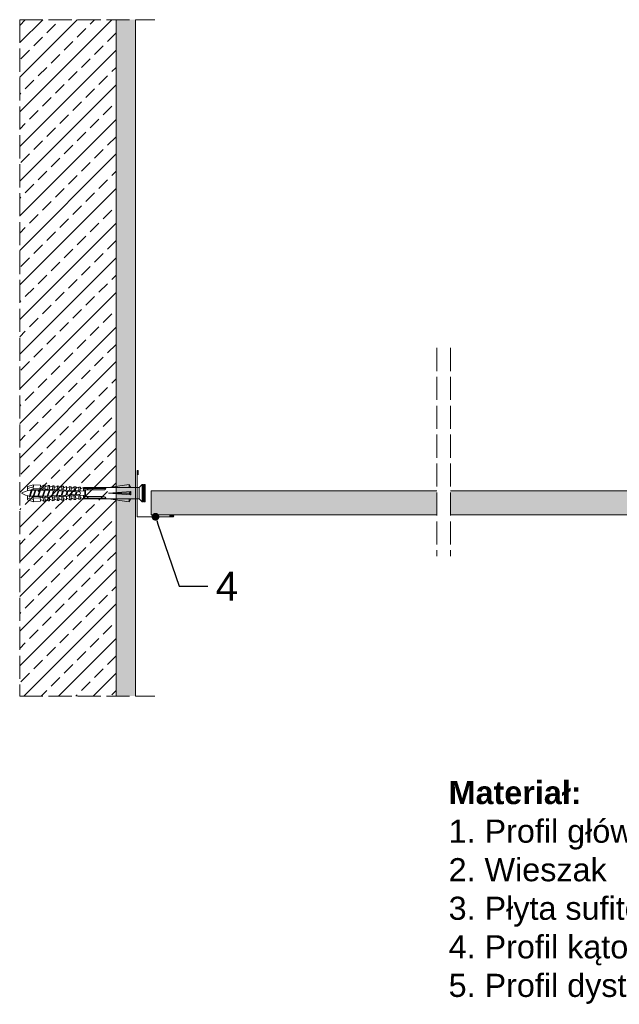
# Model space of a CAD drawing. Header units: millimetres. Extents: x -266 to 504, y -2190 to -1679.
# Tile 1 of 4: x -266 to 45, y -2190 to -1679. Entities that reach past the tile are written whole.
import ezdxf
from ezdxf import colors
from ezdxf.entities.mleader import LeaderData, LeaderLine
from ezdxf.math import Vec2, Vec3

# ---------------------------------------------------------------- set-up
doc = ezdxf.new("R2010")
doc.units = ezdxf.units.MM
doc.linetypes.add('ACAD_ISO02W100', pattern=[15, 12, -3])
doc.layers.get('0').update_dxf_attribs({"lineweight": 5})
for name, color, linetype, lineweight in [('_RIGIPS AKCESORIA', 7, 'Continuous', 5), ('_RIGIPS G-K', 7, 'Continuous', 9), ('_RIGIPS PŁYTA', 7, 'Continuous', 9), ('KRESKOWANIE', 7, 'Continuous', 9), ('PRZERYWANA', 7, 'ACAD_ISO02W100', 9)]:
    doc.layers.add(name, color=color, linetype=linetype, lineweight=lineweight)
doc.styles.get("Standard").update_dxf_attribs({"font": 'arial.ttf'})

# ---------------------------------------------------------------- blocks, each defined once
blk = doc.blocks.new('kolek rozprezny komplet 60')
for p, q in [((393.81, 219.85), (390.76, 218.91)), ((393.68, 217.35), (393.81, 219.85)), ((397.41, 219.66), (393.81, 219.85)), ((443.47, 219.95), (432.8, 218.45)), ((443.47, 218.45), (443.47, 219.95)), ((443.47, 219.95), (444.34, 218.45)), ((450.17, 219.95), (448.67, 218.45)), ((450.17, 219.95), (450.17, 210.95)), ((450.67, 219.95), (450.17, 219.95)), ((450.67, 219.95), (450.67, 210.95)), ((450.67, 219.35), (451.17, 219.95)), ((451.17, 219.95), (451.67, 219.95)), ((451.17, 219.95), (451.17, 210.95)), ((451.67, 219.95), (451.67, 210.95)), ((390.66, 217.01), (390.76, 218.91)), ((393.15, 216.88), (390.66, 217.01)), ((393.75, 218.75), (390.71, 217.96)), ((391.67, 216.95), (392.67, 216.95)), ((392.67, 216.95), (391.67, 213.95)), ((392.67, 216.95), (392.07, 213.95)), ((393.07, 216.95), (392.07, 213.95)), ((392.67, 216.95), (393.04, 217.45)), ((393.07, 216.95), (393.04, 217.45)), ((393.07, 216.95), (394.67, 216.95)), ((394.67, 216.95), (393.67, 213.95)), ((417.38, 216.11), (393.68, 217.35)), ((417.38, 214.79), (393.68, 213.55)), ((420.47, 216.55), (393.71, 217.95)), ((394.67, 216.95), (394.07, 213.95)), ((395.07, 216.95), (394.07, 213.95)), ((394.67, 216.95), (394.92, 217.29)), ((395.07, 216.95), (395.05, 217.28)), ((395.07, 216.95), (397.07, 216.95)), ((397.07, 216.95), (396.07, 213.95)), ((397.07, 216.95), (396.47, 213.95)), ((397.47, 216.95), (396.47, 213.95)), ((397.07, 216.95), (397.23, 217.17)), ((397.31, 217.76), (397.41, 219.66)), ((397.47, 216.95), (397.46, 217.16)), ((397.47, 216.95), (399.47, 216.95)), ((397.67, 217.14), (397.71, 217.74)), ((399, 219.58), (397.82, 218.98)), ((398.47, 217.1), (398.5, 217.7)), ((399.47, 216.95), (398.47, 213.95)), ((399.47, 216.95), (398.87, 213.95)), ((399.87, 216.95), (398.87, 213.95)), ((398.9, 217.68), (399, 219.58)), ((399.8, 219.54), (399, 219.58)), ((399.47, 216.95), (399.55, 217.05)), ((399.7, 217.64), (399.8, 219.54)), ((399.87, 216.95), (399.87, 217.03)), ((399.87, 216.95), (401.38, 216.95)), ((400.07, 217.02), (400.1, 217.62)), ((401.4, 219.45), (400.22, 218.85)), ((400.87, 216.98), (400.9, 217.58)), ((401.87, 216.92), (400.87, 213.95)), ((401.87, 216.92), (401.27, 213.95)), ((402.26, 216.9), (401.27, 213.95)), ((401.3, 217.56), (401.4, 219.45)), ((402.2, 219.41), (401.4, 219.45)), ((402.1, 217.51), (402.2, 219.41)), ((402.47, 216.89), (402.5, 217.49)), ((403.8, 219.33), (402.61, 218.72)), ((403.27, 216.85), (403.3, 217.45)), ((404.22, 216.8), (403.31, 214.05)), ((403.7, 217.43), (403.8, 219.33)), ((404.24, 216.8), (403.7, 214.07)), ((404.62, 216.78), (403.72, 214.07)), ((404.6, 219.29), (403.8, 219.33)), ((404.5, 217.39), (404.6, 219.29)), ((404.86, 216.77), (404.9, 217.37)), ((406.19, 219.2), (405.01, 218.6)), ((405.66, 216.73), (405.69, 217.32)), ((406.58, 216.68), (405.75, 214.18)), ((406.09, 217.3), (406.19, 219.2)), ((406.62, 216.68), (406.12, 214.2)), ((406.98, 216.66), (406.16, 214.2)), ((406.99, 219.16), (406.19, 219.2)), ((406.89, 217.26), (406.99, 219.16)), ((407.26, 216.64), (407.29, 217.24)), ((408.59, 219.08), (407.41, 218.47)), ((408.06, 216.6), (408.09, 217.2)), ((408.94, 216.55), (408.19, 214.31)), ((408.49, 217.18), (408.59, 219.08)), ((408.99, 216.55), (408.55, 214.33)), ((409.39, 219.03), (408.59, 219.08)), ((409.34, 216.53), (408.6, 214.33)), ((409.29, 217.14), (409.39, 219.03)), ((409.66, 216.52), (409.69, 217.12)), ((410.99, 218.95), (409.8, 218.35)), ((410.46, 216.47), (410.49, 217.07)), ((411.3, 216.43), (410.64, 214.44)), ((410.89, 217.05), (410.99, 218.95)), ((411.37, 216.43), (410.98, 214.45)), ((411.69, 216.41), (411.04, 214.46)), ((412.59, 218.87), (411.4, 218.26)), ((412.05, 216.39), (412.09, 216.99)), ((412.49, 216.97), (412.59, 218.87)), ((413.38, 218.82), (412.59, 218.87)), ((412.85, 216.35), (412.89, 216.95)), ((413.66, 216.31), (413.08, 214.56)), ((413.28, 216.93), (413.38, 218.82)), ((413.75, 216.3), (413.4, 214.58)), ((414.05, 216.29), (413.49, 214.58)), ((414.98, 218.74), (413.8, 218.14)), ((414.45, 216.27), (414.48, 216.86)), ((414.45, 214.64), (414.48, 214.04)), ((414.88, 216.84), (414.98, 218.74)), ((415.78, 218.7), (414.98, 218.74)), ((415.25, 216.22), (415.28, 216.82)), ((415.25, 214.68), (415.28, 214.08)), ((416.02, 216.18), (415.52, 214.69)), ((415.68, 216.8), (415.78, 218.7)), ((416.12, 216.18), (415.83, 214.71)), ((416.41, 216.16), (415.93, 214.71)), ((417.38, 218.62), (416.2, 218.01)), ((417.28, 216.72), (417.38, 218.62)), ((418.18, 218.57), (417.38, 218.62)), ((418.22, 215.58), (418.01, 214.95)), ((418.08, 216.68), (418.18, 218.57)), ((419.78, 218.49), (418.59, 217.89)), ((419.68, 216.59), (419.78, 218.49)), ((430.17, 217.15), (419.71, 217.15)), ((431.37, 217.95), (419.75, 217.95)), ((448.67, 218.45), (419.77, 218.45)), ((420.47, 217.15), (420.47, 213.75)), ((420.67, 217.15), (420.67, 213.75)), ((420.87, 217.15), (420.87, 213.75)), ((444.34, 216.37), (432.8, 215.45)), ((432.8, 215.45), (443.47, 215.45)), ((444.34, 214.53), (432.8, 215.45)), ((444.34, 216.37), (443.47, 215.45)), ((444.34, 214.53), (443.47, 215.45)), ((444.34, 214.53), (444.34, 216.37)), ((448.67, 218.45), (448.67, 212.45)), ((448.67, 216.95), (448.67, 213.95)), ((393.15, 214.02), (390.66, 213.89)), ((390.66, 213.89), (390.76, 211.99)), ((393.75, 212.15), (390.71, 212.94)), ((393.81, 211.05), (390.76, 211.99)), ((391.67, 213.95), (391.71, 213.45)), ((391.71, 213.45), (392.07, 213.95)), ((392.07, 213.95), (393.67, 213.95)), ((393.67, 213.95), (393.7, 213.55)), ((393.68, 213.55), (393.81, 211.05)), ((420.47, 214.35), (393.71, 212.95)), ((393.78, 213.55), (394.07, 213.95)), ((397.41, 211.24), (393.81, 211.05)), ((394.07, 213.95), (396.07, 213.95)), ((396.07, 213.95), (396.09, 213.67)), ((396.28, 213.68), (396.47, 213.95)), ((396.47, 213.95), (398.47, 213.95)), ((397.31, 213.14), (397.41, 211.24)), ((397.67, 213.76), (397.71, 213.16)), ((399, 211.32), (397.82, 211.93)), ((398.47, 213.95), (398.48, 213.8)), ((398.47, 213.8), (398.5, 213.2)), ((398.77, 213.81), (398.87, 213.95)), ((398.87, 213.95), (400.87, 213.95)), ((398.9, 213.22), (399, 211.32)), ((399.8, 211.36), (399, 211.32)), ((399.7, 213.26), (399.8, 211.36)), ((400.07, 213.88), (400.1, 213.28)), ((401.4, 211.45), (400.22, 212.05)), ((400.87, 213.95), (400.88, 213.92)), ((400.87, 213.92), (400.9, 213.32)), ((401.27, 213.95), (401.38, 213.95)), ((401.27, 213.94), (401.27, 213.95)), ((401.3, 213.35), (401.4, 211.45)), ((402.2, 211.49), (401.4, 211.45)), ((402.1, 213.39), (402.2, 211.49)), ((402.47, 214.01), (402.5, 213.41)), ((403.8, 211.57), (402.61, 212.18)), ((403.27, 214.05), (403.3, 213.45)), ((403.7, 213.47), (403.8, 211.57)), ((404.6, 211.62), (403.8, 211.57)), ((404.5, 213.51), (404.6, 211.62)), ((404.86, 214.13), (404.9, 213.53)), ((406.19, 211.7), (405.01, 212.3)), ((405.66, 214.17), (405.69, 213.58)), ((406.09, 213.6), (406.19, 211.7)), ((406.99, 211.74), (406.19, 211.7)), ((406.89, 213.64), (406.99, 211.74)), ((407.26, 214.26), (407.29, 213.66)), ((408.59, 211.82), (407.41, 212.43)), ((408.06, 214.3), (408.09, 213.7)), ((408.49, 213.72), (408.59, 211.82)), ((409.39, 211.87), (408.59, 211.82)), ((409.29, 213.76), (409.39, 211.87)), ((409.66, 214.38), (409.69, 213.79)), ((410.99, 211.95), (409.8, 212.55)), ((410.46, 214.43), (410.49, 213.83)), ((410.89, 213.85), (410.99, 211.95)), ((412.59, 212.03), (411.4, 212.64)), ((412.05, 214.51), (412.09, 213.91)), ((412.49, 213.93), (412.59, 212.03)), ((413.38, 212.08), (412.59, 212.03)), ((412.85, 214.55), (412.89, 213.95)), ((413.28, 213.97), (413.38, 212.08)), ((414.98, 212.16), (413.8, 212.76)), ((414.88, 214.06), (414.98, 212.16)), ((415.78, 212.2), (414.98, 212.16)), ((415.68, 214.1), (415.78, 212.2)), ((417.38, 212.29), (416.2, 212.89)), ((417.28, 214.18), (417.38, 212.29)), ((418.18, 212.33), (417.38, 212.29)), ((418.08, 214.22), (418.18, 212.33)), ((419.78, 212.41), (418.59, 213.01)), ((419.68, 214.31), (419.78, 212.41)), ((430.17, 213.75), (419.71, 213.75)), ((431.37, 212.95), (419.75, 212.95)), ((448.67, 212.45), (419.77, 212.45)), ((443.47, 210.95), (432.8, 212.45)), ((443.47, 212.45), (443.47, 210.95)), ((443.47, 210.95), (444.34, 212.45)), ((450.17, 210.95), (448.67, 212.45)), ((450.67, 210.95), (450.17, 210.95)), ((450.67, 211.55), (451.17, 210.95)), ((451.17, 210.95), (451.67, 210.95))]:
    blk.add_line(p, q)
for centre, radius, start, end in [((393.41, 206.24), 10.85, 99.2038, 121.9083), ((393.41, 224.66), 10.85, 238.0917, 260.7962), ((393.65, 216.85), 0.5, 87, 177), ((397.68, 219.24), 0.3, 177, 297), ((400.08, 219.12), 0.3, 177, 297), ((402.48, 218.99), 0.3, 177, 297), ((404.87, 218.87), 0.3, 177, 297), ((407.27, 218.74), 0.3, 177, 297), ((409.67, 218.61), 0.3, 177, 297), ((411.27, 218.53), 0.3, 177, 297), ((413.66, 218.41), 0.3, 177, 297), ((416.06, 218.28), 0.3, 177, 297), ((417.55, 215.45), 0.682, 255.8604, 104.1386), ((418.46, 218.15), 0.3, 177, 297), ((422.67, 216.95), 1, 90, 168.463), ((430.17, 218.45), 1.3, 270, 0), ((393.65, 214.05), 0.5, 183, 273), ((397.68, 211.66), 0.3, 63, 183), ((400.08, 211.78), 0.3, 63, 183), ((402.48, 211.91), 0.3, 63, 183), ((404.87, 212.03), 0.3, 63, 183), ((407.27, 212.16), 0.3, 63, 183), ((409.67, 212.29), 0.3, 63, 183), ((411.27, 212.37), 0.3, 63, 183), ((413.66, 212.5), 0.3, 63, 183), ((416.06, 212.62), 0.3, 63, 183), ((418.46, 212.75), 0.3, 63, 183), ((422.67, 213.95), 1, 191.537, 270), ((430.17, 212.45), 1.3, 0, 90)]:
    blk.add_arc(centre, radius, start, end)
blk = doc.blocks.new('_Dot')
at = {"color": 0, "linetype": 'ByBlock', "lineweight": -2}
blk.add_line((-0.5, 0), (-1, 0), dxfattribs=at)
at = {"color": 0, "linetype": 'ByBlock', "const_width": 0.5}
blk.add_lwpolyline([(-0.25, 0, 1), (0.25, 0, 1)], format="xyb", close=True, dxfattribs=at)
blk = doc.blocks.new('Katownik 19x24')
at = {"layer": '_RIGIPS AKCESORIA'}
for p, q in [((652.64, 133.08), (652.64, 109.53)), ((653.14, 133.08), (653.14, 131.08)), ((652.84, 109.33), (671.39, 109.33)), ((671.39, 109.83), (669.39, 109.83))]:
    blk.add_line(p, q, dxfattribs=at)
for centre, radius, start, end in [((652.89, 133.08), 0.25, 0, 180), ((652.84, 109.53), 0.2, 180, 270), ((671.39, 109.58), 0.25, 270, 90)]:
    blk.add_arc(centre, radius, start, end, dxfattribs=at)

msp = doc.modelspace()

# ---------------------------------------------------------------- hatches: boundary and pattern name
at = {"layer": 'KRESKOWANIE'}
h = msp.add_hatch(dxfattribs=at)
h.set_pattern_fill('ANSI33', color=256, scale=2, angle=180, style=0)
h.set_pattern_definition([(225, (-2261.128, -3309.264), (8.980256, -8.980256), []), (225, (-2270.108, -3309.264), (8.980256, -8.980256), [6.35, -3.175])])
h.paths.add_polyline_path([(-215.92, -1679.31), (-265.92, -1679.31), (-265.92, -2030.31), (-215.92, -2030.31)])
h = msp.add_hatch(dxfattribs=at)
h.set_pattern_fill('AR-SAND', color=256, scale=0.1, style=0)
h.set_pattern_definition([(37.5, (-2261.128, -3309.2643), (-0.160003, 4.8941324), [0, -3.8608, 0, -4.318, 0, -4.1275]), (7.5, (-2261.128, -3309.264), (4.495233, 7.168251), [0, -2.0828, 0, -3.4798, 0, -1.3335]), (327.5, (-2264.252, -3309.2643), (7.909924, 0.014372), [0, -1.27, 0, -4.572, 0, -5.969]), (317.5, (-2264.252, -3309.264), (7.635565, 2.229293), [0, -0.635, 0, -2.9972, 0, -3.429])])
h.paths.add_polyline_path([(-205.92, -1679.31), (-215.92, -1679.31), (-215.92, -2030.31), (-205.92, -2030.31)])
h = msp.add_hatch(dxfattribs=at)
h.set_pattern_fill('DOTS', color=253, scale=0.5, style=0)
h.paths.add_polyline_path([(-197.67, -1923.71), (-197.67, -1936.21), (-49.67, -1936.21), (-49.67, -1923.71)])
h.paths.add_polyline_path([(277.26, -1923.71), (277.26, -1936.21), (425.27, -1936.21), (425.27, -1923.71)])
h.paths.add_polyline_path([(314.96, -1929.3, -1), (314.96, -1927.3, -1)], flags=16)
h = msp.add_hatch(dxfattribs=at)
h.set_pattern_fill('DOTS', color=253, scale=0.5, style=0)
h.paths.add_polyline_path([(104.55, -1936.21), (107.55, -1933.21), (107.55, -1923.71), (-42.45, -1923.71), (-42.45, -1936.21)])

# ---------------------------------------------------------------- linework, layer by layer
for p, q in [((-215.92, -1679.31), (-215.92, -2030.31)), ((-205.92, -1679.31), (-205.92, -2030.31))]:
    msp.add_line(p, q)
at = {"layer": '_RIGIPS G-K'}
for p, q in [((-42.45, -1923.71), (107.55, -1923.71)), ((-42.45, -1936.21), (104.55, -1936.21))]:
    msp.add_line(p, q, dxfattribs=at)
at = {"layer": '_RIGIPS PŁYTA'}
for p, q in [((-49.67, -1923.71), (-197.67, -1923.71)), ((-197.67, -1923.71), (-197.67, -1936.21)), ((-49.67, -1936.21), (-197.67, -1936.21))]:
    msp.add_line(p, q, dxfattribs=at)
at = {"layer": 'PRZERYWANA'}
for p, q in [((-265.92, -1679.31), (-195.92, -1679.31)), ((-265.92, -1679.31), (-265.92, -2030.31)), ((-49.67, -1849.61), (-49.67, -1957.64)), ((-42.45, -1849.61), (-42.45, -1957.64)), ((-265.92, -2030.31), (-195.92, -2030.31))]:
    msp.add_line(p, q, dxfattribs=at)

# ---------------------------------------------------------------- block references
msp.add_blockref('kolek rozprezny komplet 60', (-652.6, -2140.46))
at = {"layer": '_RIGIPS AKCESORIA'}
msp.add_blockref('Katownik 19x24', (-857.67, -2046.56), dxfattribs=at)

# ---------------------------------------------------------------- texts
at = {"layer": '_RIGIPS G-K', "insert": (-43.49, -2074.36), "char_height": 12, "attachment_point": 1}
msp.add_mtext_dynamic_manual_height_columns('{\\fArial|b1|i0|c238|p34;Materiał:\\P}1. Profil główny Rigips QUICK-LOCK T15 lub T24\\P2. Wieszak\\P3. Płyta sufitowa Rigips GYPTONE, krawędź D1\\P4. Profil kątowy\\P5. Profil dystansowy do D1', width=440.7622, gutter_width=12.5, heights=[0], dxfattribs=at)

# ---------------------------------------------------------------- leaders
at = {"layer": '_RIGIPS G-K'}
ml = msp.add_multileader_mtext('Standard', dxfattribs=at)
ml.set_content('4', color=256)
ml.set_leader_properties()
ml.set_arrow_properties(name='DOT')
ml.build(insert=Vec2(0, 0))
ml.multileader.update_dxf_attribs({"dogleg_length": 15})
ctx = ml.context
ctx.base_point, ctx.char_height, ctx.landing_gap_size, ctx.plane_origin = Vec3(-168.3, -1973.28), 15, 4, Vec3(-218.3, -1842.67)
notes = []
notes.append((ctx, [(0, (1, 1, 0), (-183.3, -1973.28), (1, 0), 15, [(0, [(-195.52, -1937.23)], 0, [])])]))
ctx.mtext.insert, ctx.mtext.flow_direction = Vec3(-164.3, -1965.78), 5
for ctx, leaders in notes:
    for number, flags, end, landing, length, lines in leaders:
        leader = LeaderData()
        leader.index, (leader.has_last_leader_line, leader.has_dogleg_vector, leader.attachment_direction) = number, flags
        leader.last_leader_point, leader.dogleg_vector, leader.dogleg_length = Vec3(end), Vec3(landing), length
        for number, points, colour, breaks in lines:
            line = LeaderLine()
            line.index, line.vertices, line.color, line.breaks = number, Vec3.list(points), colors.encode_raw_color(colour), breaks
            leader.lines.append(line)
        ctx.leaders.append(leader)

doc.saveas('drawing.dxf')
